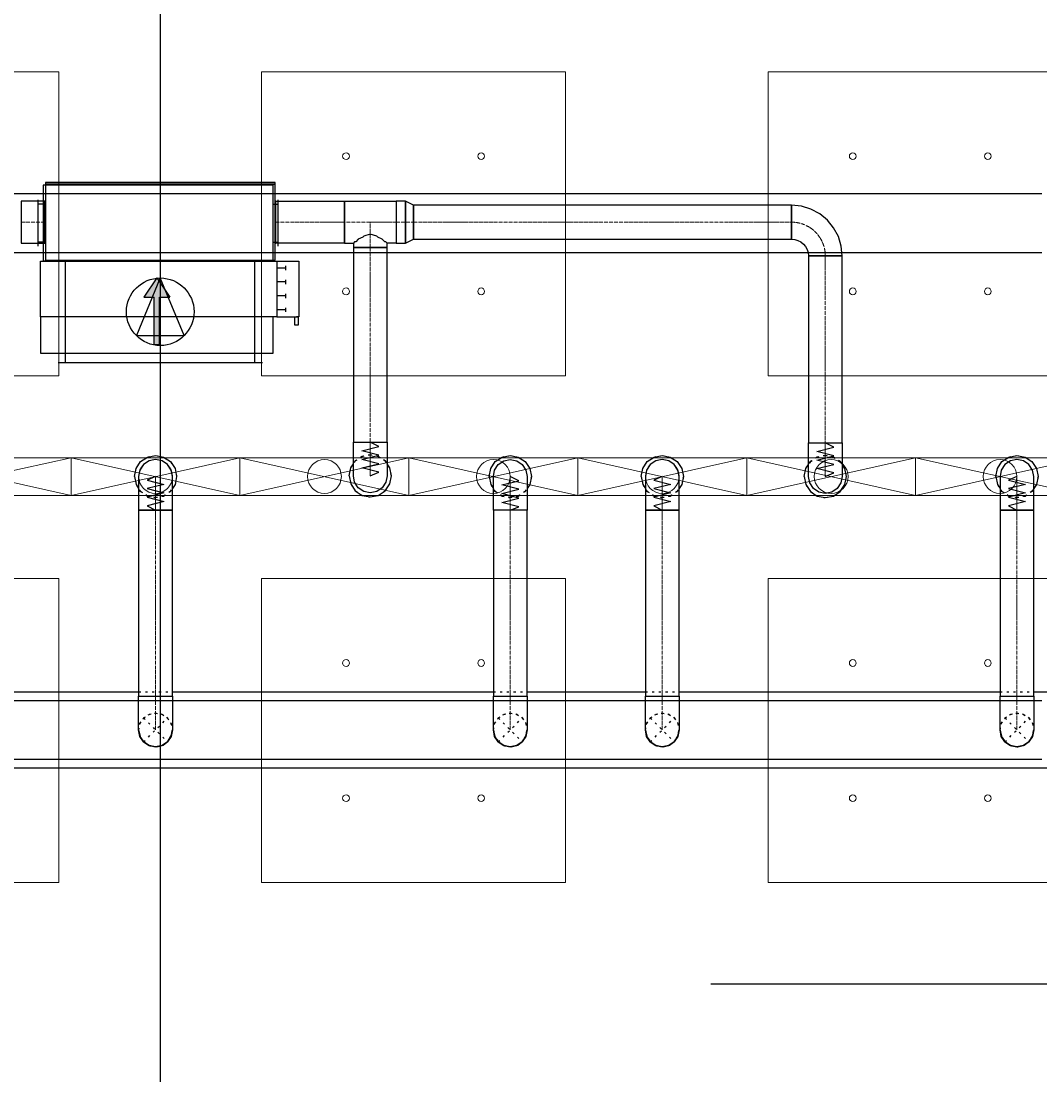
# Model space of a CAD drawing. Header units: centimetres. Extents: x -228435 to 46820, y -89367 to 152985.
# Tile 229 of 256: x -17364 to -11332, y 64462 to 70700. Entities that reach past the tile are written whole.
import ezdxf

# ---------------------------------------------------------------- set-up
doc = ezdxf.new("R2010")
doc.units = ezdxf.units.CM
doc.header["$LTSCALE"] = 50
doc.header["$PDMODE"] = 35
doc.header["$PDSIZE"] = 0.1
for name, pattern in [('CADVENT_CENTERLINE', [9.9, 7.4, -1, 0.5, -1]), ('CADVENT_HIDDEN', [0.8, 0.25, -0.55]), ('Kondygnacja  -0_5$0$HIDDEN', [9.525, 6.35, -3.175]), ('Kondygnacja  -0_5$0$HIDDEN2', [4.7625, 3.175, -1.5875]), ('Osie rzutów$0$DASHDOT2', [12.7, 6.35, -3.175, 0, -3.175])]:
    doc.linetypes.add(name, pattern=pattern)
doc.layers.get('0').update_dxf_attribs({"color": 8})
doc.layers.get('DEFPOINTS').update_dxf_attribs({"color": 8})
for name, color, linetype in [('01-103-Went PP_poziom-0_5$0$L_Nawiew', 250, 'Continuous'), ('bgde-nawiewDETAILS', 1, 'Continuous'), ('bgde-nawiewEXP', 250, 'Continuous'), ('bgde-nawiewHIDDEN', 250, 'Continuous'), ('bgde-wywiewSOL', 5, 'Continuous'), ('Kondygnacja  -0_5$0$ARCH_KONSTR_POWYŻEJ RZUTU', 8, 'Kondygnacja  -0_5$0$HIDDEN'), ('Kondygnacja  -0_5$0$ARCH_KONSTR_POWYŻEJ RZUTU_IST', 8, 'Kondygnacja  -0_5$0$HIDDEN2'), ('Osie rzutów$0$ARCH_INFO_OSIE_IST', 8, 'Osie rzutów$0$DASHDOT2'), ('Osie rzutów$0$ARCH_INFO_OSIE_OPISY_IST', 8, 'Continuous')]:
    doc.layers.add(name, color=color, linetype=linetype)
for name, color, linetype, lineweight in [('bgde-nawiewCEN', 7, 'Continuous', 13), ('bgde_nawiewnik', 11, 'Continuous', 5), ('Kondygnacja  -0_5$0$ARCH_INFO_WYMIARY', 8, 'Continuous', 9), ('SU Lampy kwadratowe  -05$0$ARCH_SUFITY_PODWIESZANE', 8, 'Continuous', 9)]:
    doc.layers.add(name, color=color, linetype=linetype, lineweight=lineweight)
doc.styles.add('Kondygnacja  -0_5$0$Romans', font='Romans.shx', dxfattribs={"width": 0.7})
doc.dimstyles.new('Kondygnacja  -0_5$0$Wymiary 1-100', dxfattribs={"dimtxt": 12, "dimasz": 10, "dimexe": 5, "dimexo": 0, "dimgap": 4, "dimtad": 1, "dimrnd": 0.5, "dimzin": 12, "dimdsep": 46, "dimtxsty": 'Kondygnacja  -0_5$0$Romans', "dimblk": 'Kondygnacja  -0_5$0$_Oblique', "dimcen": 10, "dimdle": 10, "dimclrt": 55, "dimazin": 0, "dimtfac": 1, "dimtmove": 1, "dimatfit": 3, "dimfxl": 8, "dimfxlon": 1, "dimtolj": 1, "dimtzin": 0, "dimarcsym": 0})

# ---------------------------------------------------------------- blocks, each defined once
blk = doc.blocks.new('Osie rzutów')
at = {"layer": 'Osie rzutów$0$ARCH_INFO_OSIE_IST', "ltscale": 10}
for p, q in [((10460, 12510), (10460, 4623.26)), ((4436.04, 11000), (13655, 11000))]:
    blk.add_line(p, q, dxfattribs=at)
blk = doc.blocks.new('SU Lampy kwadratowe  -05$0$moduł sufitu')
at = {"layer": 'SU Lampy kwadratowe  -05$0$ARCH_SUFITY_PODWIESZANE'}
for points in [[(60, -60), (240, -60), (240, -240), (60, -240)], [(360, -60), (540, -60), (540, -240), (360, -240)], [(60, -360), (240, -360), (240, -540), (60, -540)], [(360, -360), (540, -360), (540, -540), (360, -540)]]:
    blk.add_lwpolyline(points, close=True, dxfattribs=at)
for centre in [(110, -110), (190, -110), (410, -110), (490, -110), (110, -190), (190, -190), (410, -190), (490, -190), (110, -410), (190, -410), (410, -410), (490, -410), (110, -490), (190, -490), (410, -490), (490, -490)]:
    blk.add_circle(centre, 2, dxfattribs=at)
blk = doc.blocks.new('SU Lampy kwadratowe  -05')
at = {"layer": 'SU Lampy kwadratowe  -05$0$ARCH_SUFITY_PODWIESZANE'}
for p in [(9860, 11600), (10460, 11600)]:
    blk.add_blockref('SU Lampy kwadratowe  -05$0$moduł sufitu', p, dxfattribs=at)
blk = doc.blocks.new('Kondygnacja  -0_5$0$konstrukcja istniejąca -0.5')
at = {"layer": 'Kondygnacja  -0_5$0$ARCH_KONSTR_POWYŻEJ RZUTU_IST', "ltscale": 10}
for points in [[(9938, 11467.89), (10982, 11467.89)], [(10982, 11432.89), (9938, 11432.89)], [(9938, 11167.89), (10982, 11167.89)], [(10982, 11132.89), (9938, 11132.89)]]:
    blk.add_lwpolyline(points, dxfattribs=at)
blk = doc.blocks.new('Kondygnacja  -0_5$0$_Oblique')
at = {"color": 0, "linetype": 'ByBlock', "lineweight": -2}
blk.add_line((-0.5, -0.5), (0.5, 0.5), dxfattribs=at)
blk = doc.blocks.new('*D212')
at = {"layer": 'DEFPOINTS', "color": 0}
for p in [(-30586.3, 81900), (-30681.1, 12489.5), (9064, 12489.5)]:
    blk.add_point(p, dxfattribs=at)
at = {"layer": 'Kondygnacja  -0_5$0$ARCH_INFO_WYMIARY', "color": 0, "lineweight": -2}
for p, q in [((-30673.1, 81900), (-30686.1, 81900)), ((-30681.1, 81910), (-30681.1, 12479.5)), ((-30673.1, 12489.5), (-30686.1, 12489.5))]:
    blk.add_line(p, q, dxfattribs=at)
at = {"layer": 'Kondygnacja  -0_5$0$ARCH_INFO_WYMIARY', "color": 0, "lineweight": -2, "xscale": 10, "yscale": 10, "zscale": 10}
for p, rotation in [((-30681.1, 81900), 90), ((-30681.1, 12489.5), 270)]:
    blk.add_blockref('Kondygnacja  -0_5$0$_Oblique', p, dxfattribs=dict(at, rotation=rotation))
at = {"layer": 'Kondygnacja  -0_5$0$ARCH_INFO_WYMIARY', "color": 55, "insert": (-30691.1, 47194.8), "char_height": 12, "attachment_point": 5, "rotation": 90, "style": 'Kondygnacja  -0_5$0$Romans'}
blk.add_mtext('\\A1;69410.5', dxfattribs=at)
blk = doc.blocks.new('*U493')
at = {"linetype": 'Continuous', "lineweight": -2}
for p, q in [((-300, 605), (-300, 560)), ((300, 560), (300, 605)), ((-300, 560), (-300, -560)), ((300, -560), (300, 560)), ((-300, -560), (-300, -605)), ((300, -605), (300, -560))]:
    blk.add_line(p, q, dxfattribs=at)
at = {"color": 0, "linetype": 'ByBlock', "lineweight": -2}
for p, q in [((-300, 560), (300, 560)), ((-300, -560), (300, -560))]:
    blk.add_line(p, q, dxfattribs=at)
at = {"linetype": 'Continuous', "lineweight": -3}
for p, q in [((-141.4, 141.4), (-141.4, -141.4)), ((200, 0), (-141.4, 141.4)), ((-141.4, -141.4), (200, 0))]:
    blk.add_line(p, q, dxfattribs=at)
blk.add_ellipse((0, 0), major_axis=(200, 0), ratio=1, start_param=-1.570796, end_param=4.712389, dxfattribs=at)
blk = doc.blocks.new('A$C066D7839')
at = {"layer": 'bgde_nawiewnik'}
for p, q in [((-50, -11.15), (-50, 11.15)), ((-50, 11.15), (50, 11.15)), ((-50, -11.15), (50, 11.15)), ((50, -11.15), (-50, 11.15)), ((50, 11.15), (50, -11.15)), ((50, -11.15), (-50, -11.15))]:
    blk.add_line(p, q, dxfattribs=at)
blk.add_circle((0, 0), 10, dxfattribs=at)
blk = doc.blocks.new('A$C5B3E7367')
at = {"layer": '01-103-Went PP_poziom-0_5$0$L_Nawiew'}
h = blk.add_hatch(color=256, dxfattribs=at)
h.paths.add_polyline_path([(215, 704), (215, 674), (331.7, 674), (331.7, 612.1), (445.9, 689), (331.7, 765.9), (331.7, 704)])
h.paths.add_polyline_path([(48.3, 704), (48.3, 674), (215, 674), (215, 704)])
for p, q in [((215, 1525), (165, 1525)), ((165, 1525), (165, 1505)), ((165, 1505), (215, 1505)), ((215, 1400), (215, 1530)), ((545, 1530), (215, 1530)), ((215, 1530), (215, 1515)), ((545, 1400), (545, 1530)), ((243.8, 1452), (268.8, 1452)), ((256.2, 1452), (256.2, 1400)), ((326.2, 1452), (351.2, 1452)), ((338.8, 1452), (338.8, 1400)), ((408.8, 1452), (433.8, 1452)), ((421.2, 1452), (421.2, 1400)), ((491.2, 1452), (516.2, 1452)), ((503.8, 1452), (503.8, 1400)), ((0, 1378), (215, 1378)), ((0, 0), (0, 1378)), ((545, 1400), (215, 1400)), ((215, 1400), (215, 1378)), ((215, 1378), (215, 0)), ((545, 0), (545, 1400)), ((445.9, 689), (331.7, 765.9)), ((331.7, 704), (331.7, 765.9)), ((48.3, 704), (331.7, 704)), ((48.3, 704), (48.3, 674)), ((445.9, 689), (331.7, 612.1)), ((48.3, 674), (331.7, 674)), ((331.7, 612.1), (331.7, 674)), ((215, 0), (0, 0)), ((215, 0), (545, 0))]:
    blk.add_line(p, q, dxfattribs=at)
blk = doc.blocks.new('A$C53CA46B8')
at = {"layer": 'bgde-wywiewSOL'}
for p, q in [((112.9, 511.1), (-162.1, 511.1)), ((-137.1, 481.1), (-137.1, 511.1)), ((87.9, 481.1), (87.9, 511.1)), ((200.4, 481.1), (-249.6, 481.1)), ((-249.6, 481.1), (-249.6, -878.9)), ((200.4, 481.1), (200.4, -878.9)), ((200.4, -878.9), (-249.6, -878.9)), ((112.9, -908.9), (-162.1, -908.9)), ((-137.1, -878.9), (-137.1, -908.9)), ((87.9, -878.9), (87.9, -908.9))]:
    blk.add_line(p, q, dxfattribs=at)
at = {"layer": '01-103-Went PP_poziom-0_5$0$L_Nawiew'}
blk.add_blockref('A$C5B3E7367', (-794.6, -893.9), dxfattribs=at)

msp = doc.modelspace()

# ---------------------------------------------------------------- linework, layer by layer
at = {"layer": 'bgde-nawiewCEN', "linetype": 'CADVENT_CENTERLINE', "ltscale": 0.06}
for p, q in [((-17364.021, 69509.622), (-17224.021, 69509.622)), ((-17220.021, 69509.622), (-17224.021, 69509.622)), ((-15860.021, 69509.622), (-15856.021, 69509.622)), ((-15449.64, 69509.622), (-15856.021, 69509.622)), ((-15296.64, 69509.622), (-15449.64, 69509.622)), ((-15296.64, 69359.622), (-15296.64, 69509.622)), ((-15143.64, 69509.622), (-15296.64, 69509.622)), ((-15143.64, 69509.622), (-15040.64, 69509.622)), ((-15040.64, 69509.622), (-12802.41, 69509.622)), ((-15296.64, 69359.622), (-15296.64, 68207.888)), ((-12602.41, 69309.622), (-12602.41, 68203.959)), ((-15296.64, 68207.888), (-15296.64, 68189.192)), ((-15296.64, 68189.192), (-15296.64, 68138.081)), ((-12602.41, 68203.959), (-12602.41, 68185.263)), ((-15296.64, 68138.081), (-15296.64, 68110.288)), ((-12602.41, 68185.263), (-12602.41, 68134.152)), ((-12602.41, 68134.152), (-12602.41, 68106.359)), ((-15296.64, 68110.288), (-15296.64, 68086.762)), ((-15296.64, 68086.762), (-15296.64, 68067.147)), ((-15296.64, 68067.147), (-15296.64, 68051.088)), ((-12602.41, 68106.359), (-12602.41, 68082.833)), ((-12602.41, 68082.833), (-12602.41, 68063.218)), ((-12602.41, 68063.218), (-12602.41, 68047.159)), ((-16567.838, 68003.485), (-16567.838, 68003.959)), ((-16567.838, 68002.359), (-16567.838, 68003.485)), ((-16567.838, 68000.166), (-16567.838, 68002.359)), ((-16567.838, 67996.552), (-16567.838, 68000.166)), ((-15296.64, 68051.088), (-15296.64, 68038.229)), ((-15296.64, 68038.229), (-15296.64, 68028.214)), ((-15296.64, 68028.214), (-15296.64, 68020.688)), ((-15296.64, 68020.688), (-15296.64, 68015.295)), ((-15296.64, 68015.295), (-15296.64, 68011.681)), ((-15296.64, 68011.681), (-15296.64, 68009.488)), ((-15296.64, 68009.488), (-15296.64, 68008.362)), ((-15296.64, 68008.362), (-15296.64, 68007.888)), ((-14467.838, 68003.959), (-14467.838, 68003.485)), ((-14467.838, 68003.485), (-14467.838, 68002.359)), ((-14467.838, 68002.359), (-14467.838, 68000.166)), ((-14467.838, 68000.166), (-14467.838, 67996.552)), ((-13567.838, 68003.485), (-13567.838, 68003.959)), ((-13567.838, 68002.359), (-13567.838, 68003.485)), ((-13567.838, 68000.166), (-13567.838, 68002.359)), ((-13567.838, 67996.552), (-13567.838, 68000.166)), ((-12602.41, 68047.159), (-12602.41, 68034.3)), ((-12602.41, 68034.3), (-12602.41, 68024.285)), ((-12602.41, 68024.285), (-12602.41, 68016.759)), ((-12602.41, 68016.759), (-12602.41, 68011.366)), ((-12602.41, 68011.366), (-12602.41, 68007.752)), ((-12602.41, 68007.752), (-12602.41, 68005.559)), ((-12602.41, 68005.559), (-12602.41, 68004.433)), ((-12602.41, 68004.433), (-12602.41, 68003.959)), ((-11467.838, 68003.485), (-11467.838, 68003.959)), ((-11467.838, 68002.359), (-11467.838, 68003.485)), ((-11467.838, 68000.166), (-11467.838, 68002.359)), ((-11467.838, 67996.552), (-11467.838, 68000.166)), ((-16567.838, 67991.159), (-16567.838, 67996.552)), ((-16567.838, 67983.633), (-16567.838, 67991.159)), ((-16567.838, 67973.618), (-16567.838, 67983.633)), ((-16567.838, 67960.759), (-16567.838, 67973.618)), ((-16567.838, 67944.7), (-16567.838, 67960.759)), ((-16567.838, 67925.085), (-16567.838, 67944.7)), ((-14467.838, 67996.552), (-14467.838, 67991.159)), ((-14467.838, 67991.159), (-14467.838, 67983.633)), ((-14467.838, 67983.633), (-14467.838, 67973.618)), ((-14467.838, 67973.618), (-14467.838, 67960.759)), ((-14467.838, 67960.759), (-14467.838, 67944.7)), ((-14467.838, 67944.7), (-14467.838, 67925.085)), ((-13567.838, 67991.159), (-13567.838, 67996.552)), ((-13567.838, 67983.633), (-13567.838, 67991.159)), ((-13567.838, 67973.618), (-13567.838, 67983.633)), ((-13567.838, 67960.759), (-13567.838, 67973.618)), ((-13567.838, 67944.7), (-13567.838, 67960.759)), ((-13567.838, 67925.085), (-13567.838, 67944.7)), ((-11467.838, 67991.159), (-11467.838, 67996.552)), ((-11467.838, 67983.633), (-11467.838, 67991.159)), ((-11467.838, 67973.618), (-11467.838, 67983.633)), ((-11467.838, 67960.759), (-11467.838, 67973.618)), ((-11467.838, 67944.7), (-11467.838, 67960.759)), ((-11467.838, 67925.085), (-11467.838, 67944.7)), ((-16567.838, 67901.559), (-16567.838, 67925.085)), ((-16567.838, 67873.766), (-16567.838, 67901.559)), ((-14467.838, 67925.085), (-14467.838, 67901.559)), ((-14467.838, 67901.559), (-14467.838, 67873.766)), ((-13567.838, 67901.559), (-13567.838, 67925.085)), ((-13567.838, 67873.766), (-13567.838, 67901.559)), ((-11467.838, 67901.559), (-11467.838, 67925.085)), ((-11467.838, 67873.766), (-11467.838, 67901.559)), ((-16567.838, 67822.655), (-16567.838, 67873.766)), ((-16567.838, 67803.959), (-16567.838, 67822.655)), ((-14467.838, 67873.766), (-14467.838, 67822.655)), ((-14467.838, 67822.655), (-14467.838, 67803.959)), ((-13567.838, 67822.655), (-13567.838, 67873.766)), ((-13567.838, 67803.959), (-13567.838, 67822.655)), ((-11467.838, 67822.655), (-11467.838, 67873.766)), ((-11467.838, 67803.959), (-11467.838, 67822.655)), ((-16567.838, 67803.959), (-16567.838, 66703.983)), ((-14467.838, 67803.959), (-14467.838, 66703.983)), ((-13567.838, 67803.959), (-13567.838, 66703.983)), ((-11467.838, 67803.959), (-11467.838, 66703.983)), ((-16567.838, 66703.983), (-16567.838, 66503.983)), ((-14467.838, 66703.983), (-14467.838, 66503.983)), ((-13567.838, 66703.983), (-13567.838, 66503.983)), ((-11467.838, 66703.983), (-11467.838, 66503.983))]:
    msp.add_line(p, q, dxfattribs=at)
at = {"layer": 'bgde-nawiewCEN', "linetype": 'CADVENT_CENTERLINE', "ltscale": 0.06, "extrusion": (0, 0, -1)}
msp.add_arc((12802.41, 69309.622), 200, 90, 180, dxfattribs=at)
at = {"layer": 'bgde-nawiewDETAILS', "linetype": 'CADVENT_HIDDEN'}
for p, q in [((-16638.549, 66433.272), (-16497.127, 66574.694)), ((-16638.549, 66574.694), (-16497.127, 66433.272)), ((-14538.549, 66433.272), (-14397.127, 66574.694)), ((-14538.549, 66574.694), (-14397.127, 66433.272)), ((-13638.549, 66433.272), (-13497.127, 66574.694)), ((-13638.549, 66574.694), (-13497.127, 66433.272)), ((-11538.549, 66433.272), (-11397.127, 66574.694)), ((-11538.549, 66574.694), (-11397.127, 66433.272))]:
    msp.add_line(p, q, dxfattribs=at)
at = {"layer": 'bgde-nawiewEXP', "linetype": 'Continuous'}
for points in [[(-17220.021, 69734.622), (-15860.021, 69734.622), (-15860.021, 69744.622), (-17220.021, 69744.622)], [(-17220.021, 69284.622), (-15860.021, 69284.622), (-15860.021, 69734.622), (-17220.021, 69734.622)], [(-17364.021, 69384.622), (-17224.021, 69384.622), (-17224.021, 69634.622), (-17364.021, 69634.622), (-17364.021, 69394.137)], [(-15856.021, 69384.622), (-15856.021, 69634.622), (-15449.64, 69634.622), (-15449.64, 69384.622)], [(-15143.639, 69384.622), (-15088.797, 69384.622), (-15088.797, 69634.622), (-15143.639, 69634.622), (-15143.639, 69394.137)], [(-15088.797, 69384.622), (-15040.64, 69409.622), (-15040.64, 69609.622), (-15088.797, 69634.622), (-15088.797, 69394.137)], [(-15040.639, 69409.622), (-12802.41, 69409.622), (-12802.41, 69609.622), (-15040.639, 69609.622), (-15040.639, 69417.234)], [(-12802.41, 69409.622), (-12782.901, 69407.7), (-12764.142, 69402.01), (-12746.853, 69392.769), (-12731.7, 69380.332), (-12719.263, 69365.179), (-12710.022, 69347.89), (-12704.332, 69329.131), (-12702.41, 69309.622), (-12502.41, 69309.622), (-12508.175, 69368.149), (-12525.246, 69424.427), (-12552.969, 69476.293), (-12590.278, 69521.754), (-12635.739, 69559.063), (-12687.605, 69586.786), (-12743.883, 69603.857), (-12802.41, 69609.622), (-12802.41, 69417.234)], [(-15396.64, 68207.888), (-15196.64, 68207.888), (-15196.64, 69359.622), (-15396.64, 69359.622)], [(-12702.41, 68203.959), (-12502.41, 68203.959), (-12502.41, 69309.622), (-12702.41, 69309.622)], [(-15396.64, 68007.888), (-15396.64, 68207.888), (-15196.64, 68207.888), (-15196.64, 68007.888), (-15204.252, 67969.62), (-15225.929, 67937.177), (-15258.371, 67915.5), (-15296.64, 67907.888), (-15334.908, 67915.5), (-15367.35, 67937.177), (-15389.028, 67969.62)], [(-12702.41, 68005.559), (-12702.41, 68203.959), (-12502.41, 68203.959), (-12502.41, 68003.959), (-12510.022, 67965.691), (-12531.7, 67933.248), (-12564.142, 67911.571), (-12602.41, 67903.959), (-12640.679, 67911.571), (-12673.121, 67933.248), (-12694.798, 67965.691), (-12702.41, 68003.959), (-12702.41, 68004.433)], [(-16667.838, 68000.166), (-16667.838, 67803.959), (-16467.838, 67803.959), (-16467.838, 68003.959), (-16475.45, 68042.227), (-16497.127, 68074.67), (-16529.57, 68096.347), (-16567.838, 68103.959), (-16606.106, 68096.347), (-16638.549, 68074.67), (-16660.226, 68042.227), (-16667.838, 68003.959), (-16667.838, 68002.359)], [(-14567.838, 67925.085), (-14567.838, 68003.959), (-14560.226, 68042.227), (-14538.549, 68074.67), (-14506.106, 68096.347), (-14467.838, 68103.959), (-14429.57, 68096.347), (-14397.127, 68074.67), (-14375.45, 68042.227), (-14367.838, 68003.959), (-14367.838, 67803.959), (-14567.838, 67803.959), (-14567.838, 67901.559)], [(-13667.838, 67960.759), (-13667.838, 67803.959), (-13467.838, 67803.959), (-13467.838, 68003.959), (-13475.45, 68042.227), (-13497.127, 68074.67), (-13529.57, 68096.347), (-13567.838, 68103.959), (-13606.106, 68096.347), (-13638.549, 68074.67), (-13660.226, 68042.227), (-13667.838, 68003.959), (-13667.838, 67973.618)], [(-11567.838, 67960.759), (-11567.838, 67803.959), (-11367.838, 67803.959), (-11367.838, 68003.959), (-11375.45, 68042.227), (-11397.127, 68074.67), (-11429.57, 68096.347), (-11467.838, 68103.959), (-11506.106, 68096.347), (-11538.549, 68074.67), (-11560.226, 68042.227), (-11567.838, 68003.959), (-11567.838, 67973.618)], [(-16667.838, 66703.983), (-16467.838, 66703.983), (-16467.838, 67803.959), (-16667.838, 67803.959)], [(-14567.838, 66703.983), (-14367.838, 66703.983), (-14367.838, 67803.959), (-14567.838, 67803.959)], [(-13667.838, 66703.983), (-13467.838, 66703.983), (-13467.838, 67803.959), (-13667.838, 67803.959)], [(-11567.838, 66703.983), (-11367.838, 66703.983), (-11367.838, 67803.959), (-11567.838, 67803.959)], [(-16667.838, 66503.983), (-16667.838, 66703.983), (-16467.838, 66703.983), (-16467.838, 66503.983), (-16475.45, 66465.715), (-16497.127, 66433.272), (-16529.57, 66411.595), (-16567.838, 66403.983), (-16606.106, 66411.595), (-16638.549, 66433.272), (-16660.226, 66465.715)], [(-14567.838, 66503.983), (-14567.838, 66703.983), (-14367.838, 66703.983), (-14367.838, 66503.983), (-14375.45, 66465.715), (-14397.127, 66433.272), (-14429.57, 66411.595), (-14467.838, 66403.983), (-14506.106, 66411.595), (-14538.549, 66433.272), (-14560.226, 66465.715)], [(-13667.838, 66503.983), (-13667.838, 66703.983), (-13467.838, 66703.983), (-13467.838, 66503.983), (-13475.45, 66465.715), (-13497.127, 66433.272), (-13529.57, 66411.595), (-13567.838, 66403.983), (-13606.106, 66411.595), (-13638.549, 66433.272), (-13660.226, 66465.715)], [(-11567.838, 66503.983), (-11567.838, 66703.983), (-11367.838, 66703.983), (-11367.838, 66503.983), (-11375.45, 66465.715), (-11397.127, 66433.272), (-11429.57, 66411.595), (-11467.838, 66403.983), (-11506.106, 66411.595), (-11538.549, 66433.272), (-11560.226, 66465.715)]]:
    msp.add_lwpolyline(points, close=True, dxfattribs=at)
for points in [[(-17224.021, 69384.622), (-17224.021, 69634.622), (-17220.021, 69634.622)], [(-15860.021, 69384.622), (-15856.021, 69384.622), (-15856.021, 69634.622), (-15860.021, 69634.622)], [(-15449.64, 69384.622), (-15449.64, 69634.622), (-15143.64, 69634.622), (-15143.64, 69384.622), (-15196.64, 69384.622)], [(-15449.64, 69384.622), (-15396.64, 69384.622), (-15396.64, 69359.622), (-15196.64, 69359.622), (-15196.64, 69384.622), (-15204.252, 69392.234), (-15210.644, 69394.137), (-15225.929, 69409.421), (-15252.385, 69421.233), (-15258.371, 69427.219), (-15296.64, 69438.611), (-15334.908, 69427.219), (-15340.894, 69421.233), (-15367.35, 69409.421), (-15382.635, 69394.137), (-15389.028, 69392.234), (-15396.64, 69384.622)], [(-17224.021, 69384.622), (-17220.021, 69384.622)], [(-16692.838, 68003.959), (-16683.323, 68051.794), (-16656.226, 68092.347), (-16615.674, 68119.444), (-16567.838, 68128.959), (-16520.003, 68119.444), (-16479.45, 68092.347), (-16452.353, 68051.794), (-16442.838, 68003.959), (-16452.353, 67956.123), (-16467.838, 67932.949)], [(-14592.838, 68003.959), (-14583.323, 68051.794), (-14556.226, 68092.347), (-14515.674, 68119.444), (-14467.838, 68128.959), (-14420.003, 68119.444), (-14379.45, 68092.347), (-14352.353, 68051.794), (-14342.838, 68003.959), (-14352.353, 67956.123), (-14367.838, 67932.949)], [(-13692.838, 68003.959), (-13683.323, 68051.794), (-13656.226, 68092.347), (-13615.674, 68119.444), (-13567.838, 68128.959), (-13520.003, 68119.444), (-13479.45, 68092.347), (-13452.353, 68051.794), (-13442.838, 68003.959), (-13452.353, 67956.123), (-13467.838, 67932.949)], [(-11592.838, 68003.959), (-11583.323, 68051.794), (-11556.226, 68092.347), (-11515.674, 68119.444), (-11467.838, 68128.959), (-11420.003, 68119.444), (-11379.45, 68092.347), (-11352.353, 68051.794), (-11342.838, 68003.959), (-11352.353, 67956.123), (-11367.838, 67932.949)], [(-15421.64, 68007.888), (-15412.125, 67960.053), (-15385.028, 67919.5), (-15344.475, 67892.403), (-15296.64, 67882.888), (-15248.804, 67892.403), (-15208.251, 67919.5), (-15181.155, 67960.053), (-15171.64, 68007.888), (-15181.155, 68055.723), (-15196.64, 68078.898)], [(-15421.64, 68007.888), (-15412.125, 68055.723), (-15396.64, 68078.898)], [(-12727.41, 68003.959), (-12717.895, 67956.123), (-12690.799, 67915.571), (-12650.246, 67888.474), (-12602.41, 67878.959), (-12554.575, 67888.474), (-12514.022, 67915.571), (-12486.925, 67956.123), (-12477.41, 68003.959), (-12486.925, 68051.794), (-12502.41, 68074.969)], [(-12727.41, 68003.959), (-12717.895, 68051.794), (-12702.41, 68074.969)], [(-16692.838, 68003.959), (-16683.323, 67956.123), (-16667.838, 67932.949)], [(-14592.838, 68003.959), (-14583.323, 67956.123), (-14567.838, 67932.949)], [(-13692.838, 68003.959), (-13683.323, 67956.123), (-13667.838, 67932.949)], [(-11592.838, 68003.959), (-11583.323, 67956.123), (-11567.838, 67932.949)], [(-19762, 66278.983), (-5217.031, 66278.983), (-5217.031, 66728.983), (-5467.838, 66728.983)], [(-18467.838, 66728.983), (-16667.838, 66728.983)], [(-16467.838, 66728.983), (-14567.838, 66728.983)], [(-14367.838, 66728.983), (-13667.838, 66728.983)], [(-13467.838, 66728.983), (-11567.838, 66728.983)], [(-11367.838, 66728.983), (-10367.838, 66728.983)], [(-16667.838, 66503.983), (-16660.226, 66465.715), (-16657.503, 66461.64)], [(-16667.597, 66497.042), (-16666.977, 66501.904)], [(-16473.312, 66476.463), (-16467.838, 66503.983)], [(-14567.838, 66503.983), (-14560.226, 66465.715), (-14557.742, 66461.997)], [(-14567.636, 66497.634), (-14567.044, 66502.066)], [(-14373.464, 66475.7), (-14367.838, 66503.983)], [(-13667.838, 66503.983), (-13660.226, 66465.715), (-13657.842, 66462.146)], [(-13667.652, 66497.883), (-13667.073, 66502.136)], [(-13473.529, 66475.372), (-13467.838, 66503.983)], [(-11567.838, 66503.983), (-11560.226, 66465.715), (-11558.07, 66462.488)], [(-11567.685, 66498.455), (-11567.14, 66502.297)], [(-11373.682, 66474.604), (-11367.838, 66503.983)], [(-16667.597, 66497.042), (-16657.347, 66459.395), (-16640.177, 66437.203)], [(-16654.138, 66456.603), (-16638.549, 66433.272), (-16606.106, 66411.595), (-16601.3, 66410.639)], [(-16520.458, 66417.684), (-16497.127, 66433.272), (-16475.45, 66465.715), (-16474.494, 66470.521)], [(-16496.266, 66435.352), (-16492.39, 66438.351), (-16473.017, 66472.219), (-16469.466, 66500.053)], [(-14567.636, 66497.634), (-14557.61, 66459.926), (-14540.099, 66437.014)], [(-14554.57, 66457.25), (-14538.549, 66433.272), (-14506.106, 66411.595), (-14501.72, 66410.723)], [(-14421.105, 66417.251), (-14397.127, 66433.272), (-14375.45, 66465.715), (-14374.578, 66470.101)], [(-14396.333, 66435.189), (-14392.78, 66437.905), (-14373.207, 66471.658), (-14369.388, 66500.241)], [(-13667.652, 66497.883), (-13657.72, 66460.15), (-13640.063, 66436.929)], [(-13654.756, 66457.528), (-13638.549, 66433.272), (-13606.106, 66411.595), (-13601.897, 66410.758)], [(-13521.383, 66417.066), (-13497.127, 66433.272), (-13475.45, 66465.715), (-13474.613, 66469.924)], [(-13496.362, 66435.12), (-13492.946, 66437.718), (-13473.288, 66471.422), (-13469.353, 66500.327)], [(-11567.685, 66498.455), (-11557.969, 66460.666), (-11539.976, 66436.717)], [(-11555.191, 66458.179), (-11538.549, 66433.272), (-11506.106, 66411.595), (-11502.3, 66410.838)], [(-11422.034, 66416.63), (-11397.127, 66433.272), (-11375.45, 66465.715), (-11374.693, 66469.521)], [(-11396.429, 66434.959), (-11393.326, 66437.29), (-11373.476, 66470.881), (-11369.265, 66500.538)], [(-16636.469, 66432.411), (-16633.471, 66428.535), (-16599.602, 66409.162), (-16571.768, 66405.611)], [(-16595.358, 66409.457), (-16567.838, 66403.983), (-16529.57, 66411.595), (-16525.495, 66414.318)], [(-16565.759, 66404.844), (-16560.898, 66404.224), (-16523.25, 66414.474), (-16501.058, 66431.644)], [(-14536.632, 66432.478), (-14533.916, 66428.925), (-14500.163, 66409.352), (-14471.58, 66405.533)], [(-14496.121, 66409.609), (-14467.838, 66403.983), (-14429.57, 66411.595), (-14425.852, 66414.08)], [(-14465.921, 66404.777), (-14461.489, 66404.185), (-14423.781, 66414.211), (-14400.869, 66431.722)], [(-13636.701, 66432.507), (-13634.104, 66429.091), (-13600.399, 66409.433), (-13571.494, 66405.498)], [(-13596.449, 66409.674), (-13567.838, 66403.983), (-13529.57, 66411.595), (-13526.001, 66413.98)], [(-13565.991, 66404.748), (-13561.738, 66404.169), (-13524.005, 66414.102), (-13500.784, 66431.758)], [(-11536.863, 66432.574), (-11534.532, 66429.471), (-11500.94, 66409.621), (-11471.283, 66405.41)], [(-11497.217, 66409.827), (-11467.838, 66403.983), (-11429.57, 66411.595), (-11426.343, 66413.751)], [(-11466.152, 66404.682), (-11462.31, 66404.136), (-11424.521, 66413.852), (-11400.572, 66431.845)]]:
    msp.add_lwpolyline(points, dxfattribs=at)
at = {"layer": 'bgde-nawiewEXP'}
for points in [[(-15296.64, 68007.888), (-15246.64, 68029.186), (-15346.64, 68054.548), (-15246.64, 68079.768), (-15346.64, 68105.053), (-15246.64, 68130.588), (-15346.64, 68155.947), (-15246.64, 68181.406), (-15296.64, 68207.888)], [(-12602.41, 68003.959), (-12552.41, 68025.257), (-12652.41, 68050.618), (-12552.41, 68075.839), (-12652.41, 68101.124), (-12552.41, 68126.659), (-12652.41, 68152.018), (-12552.41, 68177.477), (-12602.41, 68203.959)], [(-16567.838, 68003.959), (-16617.838, 67982.661), (-16517.838, 67957.299), (-16617.838, 67932.079), (-16517.838, 67906.794), (-16617.838, 67881.259), (-16517.838, 67855.9), (-16617.838, 67830.441), (-16567.838, 67803.959)], [(-14467.838, 67803.959), (-14417.838, 67824.055), (-14517.838, 67850.151), (-14417.838, 67876.183), (-14517.838, 67902.444), (-14417.838, 67928.515), (-14517.838, 67953.936), (-14417.838, 67978.959), (-14467.838, 68003.959)], [(-13567.838, 68003.959), (-13617.838, 67982.661), (-13517.838, 67957.299), (-13617.838, 67932.079), (-13517.838, 67906.794), (-13617.838, 67881.259), (-13517.838, 67855.9), (-13617.838, 67830.441), (-13567.838, 67803.959)], [(-11467.838, 68003.959), (-11517.838, 67982.661), (-11417.838, 67957.299), (-11517.838, 67932.079), (-11417.838, 67906.794), (-11517.838, 67881.259), (-11417.838, 67855.9), (-11517.838, 67830.441), (-11467.838, 67803.959)]]:
    msp.add_lwpolyline(points, dxfattribs=at)
at = {"layer": 'bgde-nawiewHIDDEN', "linetype": 'CADVENT_HIDDEN'}
for points in [[(-17220.021, 69384.622), (-17220.021, 69634.622)], [(-15860.021, 69384.622), (-15860.021, 69634.622)], [(-16692.838, 68003.959), (-16683.323, 68051.794), (-16656.226, 68092.347), (-16615.674, 68119.444), (-16567.838, 68128.959), (-16520.003, 68119.444), (-16479.45, 68092.347), (-16452.353, 68051.794), (-16442.838, 68003.959), (-16452.353, 67956.123), (-16479.45, 67915.571), (-16520.003, 67888.474), (-16567.838, 67878.959), (-16615.674, 67888.474), (-16656.226, 67915.571), (-16667.838, 67932.949)], [(-15421.64, 68007.888), (-15412.125, 67960.053), (-15385.028, 67919.5), (-15344.475, 67892.403), (-15296.64, 67882.888), (-15248.804, 67892.403), (-15208.251, 67919.5), (-15181.155, 67960.053), (-15171.64, 68007.888), (-15181.155, 68055.723), (-15208.251, 68096.276), (-15248.804, 68123.373), (-15296.64, 68132.888), (-15344.475, 68123.373), (-15385.028, 68096.276), (-15396.64, 68078.898)], [(-15421.64, 68007.888), (-15412.125, 68055.723), (-15385.028, 68096.276), (-15344.475, 68123.373), (-15296.64, 68132.888), (-15248.804, 68123.373), (-15208.251, 68096.276), (-15196.64, 68078.898)], [(-14592.838, 68003.959), (-14583.323, 68051.794), (-14556.226, 68092.347), (-14515.674, 68119.444), (-14467.838, 68128.959), (-14420.003, 68119.444), (-14379.45, 68092.347), (-14352.353, 68051.794), (-14342.838, 68003.959), (-14352.353, 67956.123), (-14379.45, 67915.571), (-14420.003, 67888.474), (-14467.838, 67878.959), (-14515.674, 67888.474), (-14556.226, 67915.571), (-14567.838, 67932.949)], [(-13692.838, 68003.959), (-13683.323, 68051.794), (-13656.226, 68092.347), (-13615.674, 68119.444), (-13567.838, 68128.959), (-13520.003, 68119.444), (-13479.45, 68092.347), (-13452.353, 68051.794), (-13442.838, 68003.959), (-13452.353, 67956.123), (-13479.45, 67915.571), (-13520.003, 67888.474), (-13567.838, 67878.959), (-13615.674, 67888.474), (-13656.226, 67915.571), (-13667.838, 67932.949)], [(-12727.41, 68003.959), (-12717.895, 67956.123), (-12690.799, 67915.571), (-12650.246, 67888.474), (-12602.41, 67878.959), (-12554.575, 67888.474), (-12514.022, 67915.571), (-12486.925, 67956.123), (-12477.41, 68003.959), (-12486.925, 68051.794), (-12514.022, 68092.347), (-12554.575, 68119.444), (-12602.41, 68128.959), (-12650.246, 68119.444), (-12690.799, 68092.347), (-12702.41, 68074.969)], [(-12727.41, 68003.959), (-12717.895, 68051.794), (-12690.799, 68092.347), (-12650.246, 68119.444), (-12602.41, 68128.959), (-12554.575, 68119.444), (-12514.022, 68092.347), (-12502.41, 68074.969)], [(-11592.838, 68003.959), (-11583.323, 68051.794), (-11556.226, 68092.347), (-11515.674, 68119.444), (-11467.838, 68128.959), (-11420.003, 68119.444), (-11379.45, 68092.347), (-11352.353, 68051.794), (-11342.838, 68003.959), (-11352.353, 67956.123), (-11379.45, 67915.571), (-11420.003, 67888.474), (-11467.838, 67878.959), (-11515.674, 67888.474), (-11556.226, 67915.571), (-11567.838, 67932.949)], [(-16692.838, 68003.959), (-16683.323, 67956.123), (-16656.226, 67915.571), (-16615.674, 67888.474), (-16567.838, 67878.959), (-16520.003, 67888.474), (-16479.45, 67915.571), (-16467.838, 67932.949)], [(-14592.838, 68003.959), (-14583.323, 67956.123), (-14556.226, 67915.571), (-14515.674, 67888.474), (-14467.838, 67878.959), (-14420.003, 67888.474), (-14379.45, 67915.571), (-14367.838, 67932.949)], [(-13692.838, 68003.959), (-13683.323, 67956.123), (-13656.226, 67915.571), (-13615.674, 67888.474), (-13567.838, 67878.959), (-13520.003, 67888.474), (-13479.45, 67915.571), (-13467.838, 67932.949)], [(-11592.838, 68003.959), (-11583.323, 67956.123), (-11556.226, 67915.571), (-11515.674, 67888.474), (-11467.838, 67878.959), (-11420.003, 67888.474), (-11379.45, 67915.571), (-11367.838, 67932.949)], [(-16667.838, 66728.983), (-16467.838, 66728.983)], [(-14567.838, 66728.983), (-14367.838, 66728.983)], [(-13667.838, 66728.983), (-13467.838, 66728.983)], [(-11567.838, 66728.983), (-11367.838, 66728.983)], [(-16667.838, 66503.983), (-16660.226, 66542.251), (-16638.549, 66574.694), (-16606.106, 66596.371), (-16567.838, 66603.983), (-16529.57, 66596.371), (-16497.127, 66574.694), (-16475.45, 66542.251), (-16467.838, 66503.983)], [(-16666.977, 66501.904), (-16662.659, 66535.747), (-16643.286, 66569.616), (-16612.426, 66593.492), (-16574.779, 66603.742), (-16536.074, 66598.804), (-16502.206, 66579.431), (-16478.329, 66548.571), (-16468.079, 66510.924), (-16469.466, 66500.053)], [(-14567.838, 66503.983), (-14560.226, 66542.251), (-14538.549, 66574.694), (-14506.106, 66596.371), (-14467.838, 66603.983), (-14429.57, 66596.371), (-14397.127, 66574.694), (-14375.45, 66542.251), (-14367.838, 66503.983)], [(-14567.044, 66502.066), (-14562.469, 66536.308), (-14542.896, 66570.061), (-14511.895, 66593.755), (-14474.187, 66603.781), (-14435.513, 66598.614), (-14401.76, 66579.041), (-14378.066, 66548.04), (-14368.04, 66510.332), (-14369.388, 66500.241)], [(-13667.838, 66503.983), (-13660.226, 66542.251), (-13638.549, 66574.694), (-13606.106, 66596.371), (-13567.838, 66603.983), (-13529.57, 66596.371), (-13497.127, 66574.694), (-13475.45, 66542.251), (-13467.838, 66503.983)], [(-13667.073, 66502.136), (-13662.388, 66536.544), (-13642.731, 66570.249), (-13611.671, 66593.865), (-13573.938, 66603.797), (-13535.277, 66598.533), (-13501.573, 66578.876), (-13477.957, 66547.816), (-13468.024, 66510.083), (-13469.353, 66500.327)], [(-11567.838, 66503.983), (-11560.226, 66542.251), (-11538.549, 66574.694), (-11506.106, 66596.371), (-11467.838, 66603.983), (-11429.57, 66596.371), (-11397.127, 66574.694), (-11375.45, 66542.251), (-11367.838, 66503.983)], [(-11567.14, 66502.297), (-11562.2, 66537.085), (-11542.35, 66570.677), (-11511.155, 66594.114), (-11473.366, 66603.83), (-11434.736, 66598.345), (-11401.145, 66578.495), (-11377.707, 66547.3), (-11367.991, 66509.511), (-11369.265, 66500.538)], [(-16657.503, 66461.64), (-16654.138, 66456.603)], [(-16474.494, 66470.521), (-16473.312, 66476.463)], [(-14557.742, 66461.997), (-14554.57, 66457.25)], [(-14374.578, 66470.101), (-14373.464, 66475.7)], [(-13657.842, 66462.146), (-13654.756, 66457.528)], [(-13474.613, 66469.924), (-13473.529, 66475.372)], [(-11558.07, 66462.488), (-11555.191, 66458.179)], [(-11374.693, 66469.521), (-11373.682, 66474.604)], [(-16640.177, 66437.203), (-16636.469, 66432.411)], [(-16601.3, 66410.639), (-16595.358, 66409.457)], [(-16571.768, 66405.611), (-16565.759, 66404.844)], [(-16525.495, 66414.318), (-16520.458, 66417.684)], [(-16501.058, 66431.644), (-16496.266, 66435.352)], [(-14540.099, 66437.014), (-14536.632, 66432.478)], [(-14501.72, 66410.723), (-14496.121, 66409.609)], [(-14471.58, 66405.533), (-14465.921, 66404.777)], [(-14425.852, 66414.08), (-14421.105, 66417.251)], [(-14400.869, 66431.722), (-14396.333, 66435.189)], [(-13640.063, 66436.929), (-13636.701, 66432.507)], [(-13601.897, 66410.758), (-13596.449, 66409.674)], [(-13571.494, 66405.498), (-13565.991, 66404.748)], [(-13526.001, 66413.98), (-13521.383, 66417.066)], [(-13500.784, 66431.758), (-13496.362, 66435.12)], [(-11539.976, 66436.717), (-11536.863, 66432.574)], [(-11502.3, 66410.838), (-11497.217, 66409.827)], [(-11471.283, 66405.41), (-11466.152, 66404.682)], [(-11426.343, 66413.751), (-11422.034, 66416.63)], [(-11400.572, 66431.845), (-11396.429, 66434.959)]]:
    msp.add_lwpolyline(points, dxfattribs=at)

# ---------------------------------------------------------------- block references
at = {"layer": '01-103-Went PP_poziom-0_5$0$L_Nawiew', "xscale": -1, "rotation": 270}
msp.add_blockref('A$C53CA46B8', (-16355.177, 69528.878, 2865), dxfattribs=at)
at = {"layer": '01-103-Went PP_poziom-0_5$0$L_Nawiew', "rotation": 90}
msp.add_blockref('*U493', (-16540.018, 68979.161, 210.499), dxfattribs=at)
at = {"layer": '01-103-Went PP_poziom-0_5$0$L_Nawiew', "xscale": 10, "yscale": 10, "zscale": 10}
for p in [(-17567.836, 68003.959, 742.119), (-16567.836, 68003.959, 742.119), (-15567.836, 68003.959, 742.119), (-14567.836, 68003.959, 742.119), (-13567.836, 68003.959, 742.119), (-12567.836, 68003.959, 742.119), (-11567.836, 68003.959, 742.119)]:
    msp.add_blockref('A$C066D7839', p, dxfattribs=at)
at = {"layer": 'Kondygnacja  -0_5$0$ARCH_KONSTR_POWYŻEJ RZUTU', "xscale": 10, "yscale": 10, "zscale": 10}
msp.add_blockref('Kondygnacja  -0_5$0$konstrukcja istniejąca -0.5', (-121140, -45000), dxfattribs=at)
at = {"layer": 'Osie rzutów$0$ARCH_INFO_OSIE_OPISY_IST', "xscale": 10, "yscale": 10, "zscale": 10}
msp.add_blockref('Osie rzutów', (-121140, -45000), dxfattribs=at)
at = {"layer": 'SU Lampy kwadratowe  -05$0$ARCH_SUFITY_PODWIESZANE', "xscale": 10, "yscale": 10, "zscale": 10}
msp.add_blockref('SU Lampy kwadratowe  -05', (-121140, -45000), dxfattribs=at)

# ---------------------------------------------------------------- dimensions: what is measured, and where the dimension line sits
at = {"layer": 'Kondygnacja  -0_5$0$ARCH_INFO_WYMIARY'}
dim = msp.add_linear_dim(base=(-30681.114, 12489.5), p1=(-30586.301, 81900), p2=(9064, 12489.5), angle=90, dimstyle='Kondygnacja  -0_5$0$Wymiary 1-100', dxfattribs=at)
dim.commit()
dim.dimension.update_dxf_attribs({"geometry": '*D212', "text_midpoint": (-30691.114, 47194.75)})

doc.saveas('drawing.dxf')
